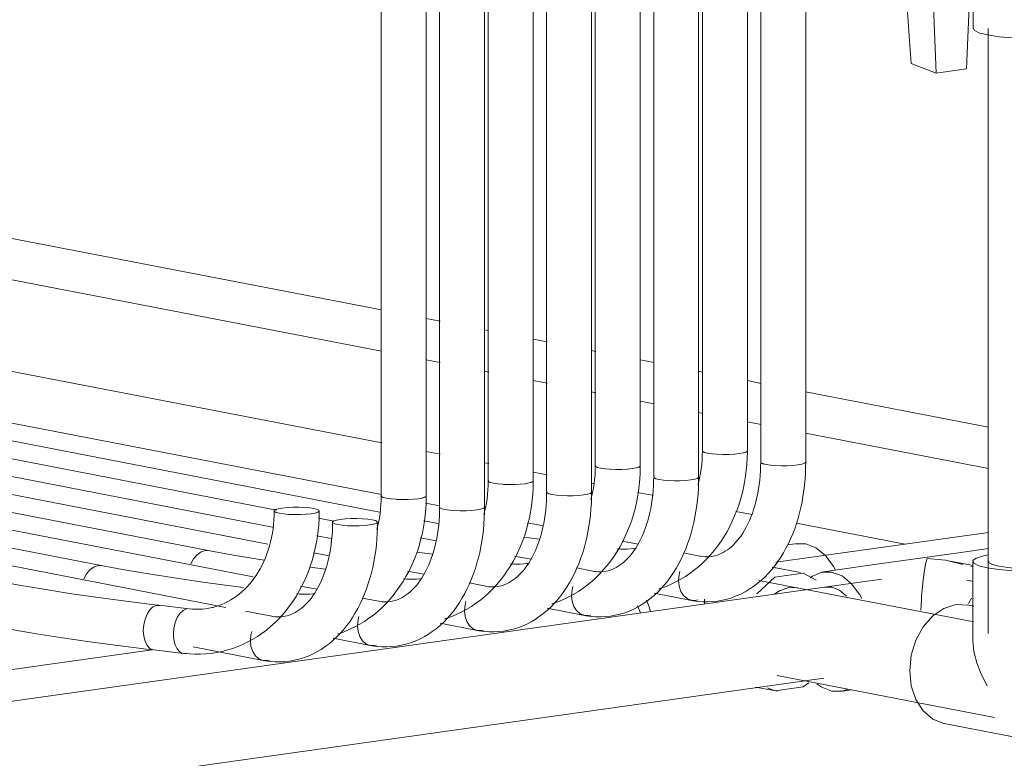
# Model space of a CAD drawing. Header units: millimetres. Extents: x 38570 to 76040, y -5041 to 9267.
# Tile 74 of 169: x 50554 to 50904, y -252 to 11. Entities that reach past the tile are written whole.
import ezdxf

# ---------------------------------------------------------------- set-up
doc = ezdxf.new("R2010")
doc.units = ezdxf.units.MM
doc.layers.add('P-PIPE-____-OTLN', color=3, linetype='Continuous', lineweight=20)

# ---------------------------------------------------------------- blocks, each defined once
blk = doc.blocks.new('ADSK_Полипропилен_Тройник - Универсальный-1609373-3D Отопление left')
at = {"layer": 'P-PIPE-____-OTLN', "color": 10}
for p, q in [((50830.89, -175.56), (50827.34, -176.06)), ((50831.97, -185.9), (50821.9, -183.95)), ((50831.04, -191.32), (50827.89, -191.22)), ((50797.82, -197.07), (50797.9, -195.36)), ((50774.02, -197.66), (50775.11, -200.21)), ((50816.04, -226.61), (50823.8, -228.11))]:
    blk.add_line(p, q, dxfattribs=at)
for points in [[(50830.27, -175.67, 0), (50833.88, -175.65, 0), (50837.49, -177.07, 0), (50840.85, -179.84, 0), (50843.74, -183.77, 0), (50844.43, -185.04, 0)], [(50837.63, -188.59, 0), (50832.95, -186.13, 0), (50822.83, -187.55, 0), (50816.49, -193.39, 0)], [(50827.89, -191.22, 0), (50824.74, -192.2, 0), (50822.61, -193.53, 0)], [(50778.71, -199.67, 0), (50778.2, -198.1, 0), (50777.25, -195.74, 0)], [(50820.31, -226.87, 0), (50822.83, -227.88, 0), (50832.95, -226.46, 0), (50834.94, -225.15, 0)]]:
    blk.add_polyline3d(points, dxfattribs=at)
blk = doc.blocks.new('ADSK_Полипропилен_Отвод - Универсальный-V41-3D Отопление left')
at = {"layer": 'P-PIPE-____-OTLN', "color": 10}
for p, q in [((50893.28, -181.9), (50893.28, -210.07)), ((50936.28, -223.82), (50936.28, -181.9)), ((50887.22, -197.28), (50891.46, -197.41)), ((50893.65, -197.83), (50891.31, -197.38)), ((50883.14, -239.59), (50910.7, -244.93))]:
    blk.add_line(p, q, dxfattribs=at)
for points in [[(50898.71, -179.55, 0), (50897.08, -179.89, 0), (50894.53, -180.71, 0), (50893.35, -181.62, 0), (50893.64, -182.54, 0), (50895.37, -183.42, 0), (50898.42, -184.2, 0), (50902.58, -184.82, 0), (50907.58, -185.24, 0), (50913.07, -185.43, 0), (50918.68, -185.38, 0), (50924.02, -185.1, 0), (50928.73, -184.6, 0)], [(50902.45, -183.58, 0), (50900.33, -183.03, 0), (50899.05, -182.38, 0), (50898.84, -181.69, 0)], [(50928.73, -184.6, 0), (50932.49, -183.91, 0), (50935.04, -183.09, 0), (50936.22, -182.18, 0), (50935.93, -181.26, 0), (50934.2, -180.38, 0), (50931.15, -179.6, 0)], [(50930.78, -181.9, 0), (50930.73, -182.11, 0), (50929.97, -182.73, 0)], [(50929.86, -182.78, 0), (50927.96, -183.39, 0), (50925.16, -183.91, 0), (50921.65, -184.28, 0), (50917.68, -184.49, 0), (50913.51, -184.53, 0), (50909.42, -184.38, 0), (50905.71, -184.07, 0), (50902.6, -183.61, 0)], [(50882.99, -239.56, 0), (50879.04, -238, 0), (50875.65, -235.1, 0), (50873.05, -231.08, 0), (50871.42, -226.19, 0), (50870.86, -220.78, 0), (50871.42, -215.22, 0), (50873.05, -209.87, 0), (50875.65, -205.12, 0), (50879.04, -201.27, 0), (50882.99, -198.6, 0), (50887.22, -197.28, 0)], [(50893.28, -210.07, 0), (50893.28, -210.15, 0), (50893.67, -214, 0), (50894.7, -218.01, 0), (50896.31, -222.06, 0), (50898.42, -226.12, 0)], [(50910.7, -244.93, 0), (50911.96, -245.13, 0), (50913.25, -245.26, 0), (50914.57, -245.32, 0), (50915.9, -245.29, 0), (50917.24, -245.18, 0), (50918.57, -244.98, 0), (50919.88, -244.7, 0), (50921.16, -244.35, 0), (50922.4, -243.92, 0), (50923.6, -243.43, 0), (50924.74, -242.87, 0), (50925.82, -242.27, 0), (50926.84, -241.62, 0), (50927.8, -240.93, 0), (50928.68, -240.22, 0), (50929.5, -239.49, 0), (50930.26, -238.75, 0), (50930.95, -237.99, 0), (50931.58, -237.23, 0), (50932.16, -236.48, 0), (50932.69, -235.72, 0), (50933.16, -234.98, 0), (50933.59, -234.24, 0), (50933.97, -233.51, 0), (50934.32, -232.8, 0), (50934.63, -232.09, 0), (50934.9, -231.4, 0), (50935.15, -230.72, 0), (50935.36, -230.06, 0), (50935.55, -229.4, 0), (50935.71, -228.76, 0), (50935.85, -228.13, 0), (50935.97, -227.51, 0), (50936.06, -226.89, 0), (50936.14, -226.29, 0), (50936.2, -225.7, 0), (50936.25, -225.12, 0), (50936.27, -224.54, 0), (50936.28, -223.97, 0), (50936.28, -223.82, 0)]]:
    blk.add_polyline3d(points, dxfattribs=at)
blk = doc.blocks.new('ADSK_Полипропилен_Тройник - Универсальный-V43-3D Отопление left')
at = {"layer": 'P-PIPE-____-OTLN', "color": 5}
for p, q in [((50898.87, -177.35), (50888.17, -178.85)), ((50888.17, -178.85), (50860.01, -182.81)), ((50892.19, -183.14), (50884.64, -181.68)), ((50860.01, -182.81), (50840.21, -185.58)), ((50893.35, -183.37), (50892.19, -183.14)), ((50874.81, -199.24), (50874.99, -195.61)), ((50892.81, -195.02), (50891.72, -196.91)), ((50846.19, -228.17), (50850.16, -227.61))]:
    blk.add_line(p, q, dxfattribs=at)
for points in [[(50875.16, -193.09, 0), (50875.58, -188.51, 0), (50876.06, -184.98, 0), (50876.56, -182.46, 0), (50877.08, -180.91, 0)], [(50877.08, -180.91, 0), (50883.53, -181.48, 0), (50889.83, -183.05, 0)], [(50853.8, -195.15, 0), (50853.06, -193.79, 0), (50850.17, -189.86, 0), (50846.81, -187.09, 0), (50843.2, -185.67, 0), (50839.59, -185.69, 0), (50836.23, -187.16, 0), (50835.46, -187.74, 0)], [(50840.52, -191.11, 0), (50843.2, -191.09, 0), (50845.89, -192.15, 0), (50848.39, -194.21, 0)], [(50874.99, -195.61, 0), (50875.07, -194.32, 0), (50875.16, -193.09, 0)], [(50837.81, -225.39, 0), (50839.59, -226.66, 0), (50843.2, -228.08, 0), (50846.81, -228.06, 0), (50848.59, -227.47, 0)]]:
    blk.add_polyline3d(points, dxfattribs=at)
blk = doc.blocks.new('VTp_744_0 Кран шаровой ППР - VTp_744_0-1634584-3D Отопление left')
at = {"layer": 'P-PIPE-____-OTLN', "color": 10}
for p, q in [((50893.38, 94.45), (50893.38, 76.89)), ((50936.18, 76.89), (50936.18, 94.45)), ((50869.51, 82.63), (50881.6, 84.33)), ((50879.8, 82.59), (50891.53, 84.24)), ((50891.53, 84.24), (50881.6, 84.33)), ((50892.3, 76.23), (50891.53, 84.24)), ((50867.32, 65.57), (50869.51, 82.63)), ((50869.51, 82.63), (50879.8, 82.59)), ((50879.8, 82.59), (50878.84, 72.3)), ((50889.19, 75.41), (50885.67, 75.47)), ((50890.9, 75.08), (50889.29, 75.39)), ((50867.32, 49.79), (50867.32, 65.57)), ((50873.23, 64.43), (50867.32, 65.57)), ((50884.03, 58.94), (50884.03, 43.16)), ((50945.53, 43.16), (50945.53, 58.94)), ((50871.41, -4.84), (50867.32, 49.79)), ((50872.12, 48.86), (50867.32, 49.79)), ((50878.35, 39.43), (50880.29, -8.18)), ((50882.05, 37.98), (50884.92, 37.43)), ((50891.04, -6.67), (50892.36, 25.96)), ((50893.38, 25.21), (50893.38, 7.65)), ((50936.18, 7.65), (50936.18, 25.21)), ((50898.49, 22.92), (50902.45, 22.33)), ((50880.29, -8.18), (50871.41, -4.84)), ((50891.04, -6.67), (50880.29, -8.18))]:
    blk.add_line(p, q, dxfattribs=at)
for points in [[(50898.71, 96.78, 0), (50897.16, 96.45, 0), (50894.62, 95.63, 0), (50893.45, 94.73, 0), (50893.74, 93.81, 0), (50895.46, 92.94, 0), (50898.49, 92.16, 0)], [(50898.49, 92.16, 0), (50902.64, 91.55, 0), (50907.62, 91.13, 0), (50913.08, 90.93, 0), (50918.66, 90.98, 0), (50923.97, 91.26, 0), (50928.66, 91.76, 0), (50932.41, 92.45, 0), (50934.95, 93.27, 0), (50936.12, 94.17, 0), (50935.83, 95.09, 0), (50934.11, 95.96, 0), (50931.08, 96.74, 0)], [(50884.03, 58.94, 0), (50884.68, 64.28, 0), (50886.32, 68.85, 0), (50888.42, 72.33, 0), (50890.54, 74.83, 0), (50892.47, 76.59, 0), (50893.97, 77.72, 0)], [(50898.49, 74.61, 0), (50895.46, 75.38, 0), (50893.74, 76.25, 0), (50893.45, 77.17, 0)], [(50945.53, 58.94, 0), (50944.89, 64.28, 0), (50943.25, 68.85, 0), (50941.15, 72.33, 0), (50939.03, 74.83, 0), (50937.1, 76.59, 0), (50935.6, 77.72, 0)], [(50885.67, 75.47, 0), (50882.15, 74.42, 0), (50878.84, 72.3, 0)], [(50928.66, 74.21, 0), (50923.97, 73.71, 0), (50918.66, 73.42, 0), (50913.08, 73.38, 0), (50907.62, 73.57, 0), (50902.64, 73.99, 0), (50898.49, 74.61, 0)], [(50936.18, 76.89, 0), (50936.12, 76.61, 0), (50934.95, 75.71, 0), (50932.41, 74.89, 0), (50928.66, 74.21, 0)], [(50878.03, 39.57, 0), (50876.22, 40.93, 0), (50874.59, 42.66, 0), (50873.18, 44.73, 0), (50872.04, 47.13, 0), (50871.22, 49.81, 0), (50870.74, 52.7, 0), (50870.65, 55.74, 0), (50870.96, 58.83, 0), (50871.66, 61.88, 0), (50872.75, 64.79, 0), (50875.16, 68.91, 0), (50878.04, 72.02, 0)], [(50878.84, 72.3, 0), (50877.91, 71.9, 0), (50877.19, 70.87, 0), (50876.62, 69.62, 0)], [(50884.52, 39.66, 0), (50883.91, 40.32, 0), (50879.66, 53, 0), (50883.91, 66.89, 0), (50885.86, 69.23, 0)], [(50884.54, 40.54, 0), (50880.63, 52.82, 0), (50884.88, 66.7, 0), (50885.62, 67.69, 0)], [(50884.85, 57.75, 0), (50884.75, 56.22, 0), (50884.63, 52.04, 0), (50884.75, 48.05, 0), (50884.82, 47.09, 0)], [(50884.03, 43.16, 0), (50884.68, 37.82, 0), (50886.32, 33.25, 0), (50888.42, 29.77, 0), (50890.54, 27.27, 0), (50892.47, 25.51, 0), (50893.97, 24.39, 0)], [(50945.53, 43.16, 0), (50944.89, 37.82, 0), (50943.25, 33.25, 0), (50941.15, 29.77, 0), (50939.03, 27.27, 0), (50937.1, 25.51, 0), (50935.6, 24.39, 0)], [(50876.95, 41.05, 0), (50877.48, 40.12, 0), (50878.03, 39.57, 0)], [(50878.35, 39.43, 0), (50880.66, 38.35, 0), (50883.13, 37.83, 0)], [(50893.74, 24.57, 0), (50895.46, 23.7, 0), (50898.49, 22.92, 0)], [(50928.66, 22.52, 0), (50932.41, 23.21, 0), (50934.95, 24.03, 0), (50936.12, 24.93, 0)], [(50902.64, 22.31, 0), (50907.62, 21.89, 0), (50913.08, 21.69, 0), (50918.66, 21.74, 0), (50923.97, 22.02, 0), (50928.66, 22.52, 0)], [(50898.49, 5.37, 0), (50895.46, 6.14, 0), (50893.74, 7.01, 0), (50893.45, 7.93, 0)], [(50936.18, 7.65, 0), (50936.12, 7.37, 0), (50934.95, 6.47, 0), (50932.41, 5.65, 0), (50928.66, 4.97, 0), (50923.97, 4.47, 0), (50918.66, 4.18, 0), (50913.08, 4.14, 0), (50907.62, 4.33, 0), (50902.64, 4.75, 0), (50898.49, 5.37, 0)]]:
    blk.add_polyline3d(points, dxfattribs=at)
blk = doc.blocks.new('ADSK_СШПЭ Аксиальный_Поворот с фиксатором - Поворот трубы-V55-3D Отопление left')
at = {"layer": 'P-PIPE-____-OTLN', "color": 5}
for p, q in [((50718.61, -206.47), (50717.09, -206.43)), ((50719.34, -206.31), (50718.61, -206.47))]:
    blk.add_line(p, q, dxfattribs=at)
for points in [[(50724.17, -190.85, 0), (50724.89, -190.72, 0), (50725.6, -190.55, 0), (50726.32, -190.34, 0), (50727.03, -190.07, 0), (50727.74, -189.76, 0), (50728.45, -189.39, 0), (50729.16, -188.97, 0), (50729.88, -188.49, 0), (50730.59, -187.96, 0), (50731.3, -187.36, 0), (50732.01, -186.7, 0), (50732.71, -185.98, 0), (50733.4, -185.2, 0), (50734.08, -184.36, 0), (50734.74, -183.46, 0), (50735.39, -182.49, 0), (50736.01, -181.47, 0), (50736.62, -180.39, 0), (50737.2, -179.25, 0), (50737.75, -178.06, 0), (50738.28, -176.81, 0), (50738.77, -175.51, 0), (50739.23, -174.17, 0), (50739.66, -172.78, 0), (50740.05, -171.35, 0), (50740.4, -169.87, 0), (50740.71, -168.37, 0), (50740.99, -166.82, 0), (50741.22, -165.25, 0), (50741.41, -163.65, 0), (50741.56, -162.02, 0), (50741.66, -160.38, 0), (50741.72, -158.71, 0), (50741.74, -157.26, 0)], [(50726.4, -206.69, 0), (50728.1, -206.4, 0), (50729.78, -206, 0), (50731.44, -205.5, 0), (50733.06, -204.89, 0), (50734.65, -204.19, 0), (50736.19, -203.39, 0), (50737.69, -202.51, 0), (50739.14, -201.54, 0), (50740.54, -200.48, 0), (50741.89, -199.35, 0), (50743.19, -198.15, 0), (50744.43, -196.87, 0), (50745.62, -195.53, 0), (50746.76, -194.12, 0), (50747.83, -192.65, 0), (50748.85, -191.13, 0), (50749.82, -189.56, 0), (50750.73, -187.93, 0), (50751.59, -186.25, 0), (50752.39, -184.53, 0), (50753.13, -182.76, 0), (50753.82, -180.95, 0), (50754.45, -179.11, 0), (50755.03, -177.22, 0), (50755.55, -175.31, 0), (50756.02, -173.36, 0), (50756.43, -171.39, 0), (50756.78, -169.38, 0), (50757.08, -167.36, 0), (50757.32, -165.31, 0), (50757.51, -163.25, 0), (50757.64, -161.17, 0), (50757.72, -159.08, 0), (50757.74, -157.26, 0)], [(50741.76, -157.15, 0), (50741.87, -157.5, 0), (50742.51, -157.82, 0), (50743.65, -158.11, 0), (50745.2, -158.34, 0), (50747.06, -158.5, 0), (50749.1, -158.57, 0), (50751.19, -158.55, 0), (50753.17, -158.45, 0), (50754.93, -158.26, 0)], [(50754.93, -158.26, 0), (50756.33, -158.01, 0), (50757.28, -157.7, 0), (50757.71, -157.36, 0), (50757.74, -157.26, 0)], [(50724.17, -190.85, 0), (50723.45, -190.93, 0), (50722.72, -190.96, 0), (50721.97, -190.95, 0), (50721.22, -190.89, 0), (50720.44, -190.78, 0), (50720.13, -190.73, 0)], [(50717.04, -206.42, 0), (50715.57, -205.84, 0), (50714.31, -204.76, 0), (50713.34, -203.27, 0), (50712.73, -201.45, 0), (50712.52, -199.43, 0), (50712.73, -197.36, 0), (50713.04, -196.17, 0)], [(50726.4, -206.69, 0), (50724.68, -206.88, 0), (50722.95, -206.96, 0), (50721.22, -206.93, 0), (50719.5, -206.8, 0), (50717.78, -206.56, 0), (50717.09, -206.43, 0)]]:
    blk.add_polyline3d(points, dxfattribs=at)
blk = doc.blocks.new('ADSK_СШПЭ Аксиальный_Поворот с фиксатором - Поворот трубы-V56-3D Отопление left')
at = {"layer": 'P-PIPE-____-OTLN', "color": 10}
blk.add_line((50613.67, -214.6), (50612.74, -214.65), dxfattribs=at)
for points in [[(50644.86, -163.93, 0), (50644.84, -165.55, 0), (50644.76, -167.17, 0), (50644.62, -168.76, 0), (50644.44, -170.34, 0), (50644.2, -171.9, 0), (50643.91, -173.43, 0), (50643.57, -174.93, 0), (50643.18, -176.41, 0), (50642.74, -177.85, 0), (50642.25, -179.26, 0), (50641.72, -180.64, 0), (50641.15, -181.97, 0), (50640.53, -183.26, 0), (50639.87, -184.51, 0), (50639.18, -185.72, 0), (50638.44, -186.87, 0), (50637.67, -187.98, 0), (50636.87, -189.04, 0), (50636.03, -190.05, 0), (50635.17, -191.01, 0), (50634.27, -191.91, 0), (50633.35, -192.76, 0), (50632.4, -193.56, 0), (50631.44, -194.3, 0), (50630.44, -194.99, 0), (50629.43, -195.62, 0), (50628.4, -196.2, 0), (50627.35, -196.72, 0), (50626.29, -197.19, 0), (50625.21, -197.6, 0), (50624.11, -197.96, 0), (50623, -198.26, 0), (50622.75, -198.32, 0)], [(50626.38, -213.9, 0), (50628.26, -213.41, 0), (50630.12, -212.83, 0), (50631.95, -212.16, 0), (50633.74, -211.4, 0), (50635.49, -210.55, 0), (50637.21, -209.61, 0), (50638.88, -208.59, 0), (50640.5, -207.49, 0), (50642.08, -206.31, 0), (50643.6, -205.06, 0), (50645.06, -203.73, 0), (50646.48, -202.33, 0), (50647.83, -200.87, 0), (50649.12, -199.34, 0), (50650.35, -197.75, 0), (50651.52, -196.11, 0), (50652.62, -194.41, 0), (50653.65, -192.65, 0), (50654.62, -190.85, 0), (50655.52, -189.01, 0), (50656.36, -187.12, 0), (50657.12, -185.19, 0), (50657.82, -183.23, 0), (50658.44, -181.23, 0), (50658.99, -179.2, 0), (50659.47, -177.15, 0), (50659.88, -175.07, 0), (50660.22, -172.97, 0), (50660.49, -170.85, 0), (50660.69, -168.72, 0), (50660.81, -166.57, 0), (50660.86, -164.42, 0), (50660.86, -163.93, 0)], [(50646.33, -163.17, 0), (50645.36, -163.47, 0), (50644.9, -163.81, 0), (50644.98, -164.15, 0), (50645.6, -164.48, 0), (50646.71, -164.77, 0), (50648.24, -165.01, 0), (50650.09, -165.17, 0), (50652.13, -165.24, 0), (50654.22, -165.23, 0), (50656.21, -165.13, 0), (50657.98, -164.94, 0), (50659.4, -164.69, 0)], [(50659.4, -164.69, 0), (50660.37, -164.39, 0), (50660.83, -164.05, 0), (50660.75, -163.71, 0), (50660.13, -163.38, 0), (50659.02, -163.09, 0), (50657.48, -162.85, 0), (50655.63, -162.69, 0), (50653.6, -162.62, 0), (50651.51, -162.63, 0), (50649.52, -162.73, 0), (50647.75, -162.92, 0), (50646.33, -163.17, 0)], [(50612.48, -214.61, 0), (50611.36, -214.08, 0), (50610.4, -213.05, 0), (50609.67, -211.59, 0), (50609.21, -209.79, 0), (50609.05, -207.78, 0), (50609.21, -205.71, 0), (50609.67, -203.69, 0), (50610.4, -201.89, 0), (50611.36, -200.41, 0), (50612.48, -199.36, 0), (50613.67, -198.82, 0)], [(50622.75, -198.32, 0), (50621.63, -198.55, 0), (50620.49, -198.73, 0), (50619.34, -198.85, 0), (50618.18, -198.92, 0), (50617.01, -198.92, 0), (50615.83, -198.87, 0), (50614.65, -198.77, 0), (50614.6, -198.76, 0)], [(50612.74, -214.65, 0), (50614.69, -214.83, 0), (50616.65, -214.92, 0), (50618.6, -214.91, 0), (50620.54, -214.81, 0), (50622.48, -214.61, 0), (50624.4, -214.31, 0), (50626.3, -213.92, 0), (50626.38, -213.9, 0)]]:
    blk.add_polyline3d(points, dxfattribs=at)
blk = doc.blocks.new('ADSK_СШПЭ Аксиальный_Поворот с фиксатором - Поворот трубы-1648614-3D Отопление left')
at = {"layer": 'P-PIPE-____-OTLN', "color": 10}
for points in [[(50538.25, -197.49, 0), (50538.46, -195.42, 0), (50539.07, -193.43, 0), (50540.04, -191.66, 0), (50541.3, -190.23, 0), (50542.77, -189.23, 0), (50544.34, -188.74, 0), (50545.92, -188.79, 0)], [(50545.86, -188.78, 0), (50554.21, -190.33, 0), (50562.93, -191.82, 0), (50572.02, -193.26, 0), (50581.47, -194.64, 0), (50591.25, -195.96, 0), (50601.35, -197.21, 0), (50603.87, -197.51, 0)], [(50542.77, -204.48, 0), (50541.3, -203.89, 0), (50540.04, -202.82, 0), (50539.07, -201.32, 0), (50538.46, -199.5, 0), (50538.25, -197.49, 0)], [(50604.14, -197.56, 0), (50602.94, -197.57, 0), (50601.75, -198.11, 0), (50600.63, -199.16, 0), (50599.68, -200.64, 0), (50598.94, -202.44, 0), (50598.48, -204.45, 0), (50598.32, -206.53, 0)], [(50542.82, -204.49, 0), (50551.39, -206.08, 0), (50560.33, -207.61, 0), (50569.62, -209.08, 0), (50579.25, -210.49, 0), (50589.2, -211.83, 0), (50599.46, -213.1, 0), (50602.02, -213.4, 0)], [(50598.32, -206.53, 0), (50598.48, -208.54, 0), (50598.94, -210.33, 0), (50599.68, -211.8, 0), (50600.63, -212.83, 0), (50601.75, -213.36, 0)]]:
    blk.add_polyline3d(points, dxfattribs=at)
blk = doc.blocks.new('ADSK_СШПЭ Аксиальный_Поворот с фиксатором - Поворот трубы-V57-3D Отопление left')
at = {"layer": 'P-PIPE-____-OTLN', "color": 10}
for points in [[(50667.49, -207.71, 0), (50668.18, -207.49, 0), (50670.01, -206.82, 0), (50671.8, -206.05, 0), (50673.55, -205.2, 0), (50675.27, -204.27, 0), (50676.94, -203.25, 0), (50678.56, -202.15, 0), (50680.14, -200.97, 0), (50681.66, -199.71, 0), (50683.13, -198.39, 0), (50684.54, -196.99, 0), (50685.89, -195.52, 0), (50687.18, -194, 0), (50688.41, -192.41, 0), (50689.58, -190.76, 0), (50690.68, -189.06, 0), (50691.72, -187.31, 0), (50692.69, -185.51, 0), (50693.59, -183.66, 0), (50694.42, -181.77, 0), (50695.18, -179.85, 0), (50695.88, -177.88, 0), (50696.5, -175.89, 0), (50697.05, -173.86, 0), (50697.54, -171.8, 0), (50697.95, -169.73, 0), (50698.29, -167.63, 0), (50698.55, -165.51, 0), (50698.75, -163.37, 0), (50698.87, -161.23, 0), (50698.92, -159.08, 0), (50698.93, -158.59, 0)], [(50682.93, -158.59, 0), (50682.9, -160.21, 0), (50682.82, -161.82, 0), (50682.68, -163.42, 0), (50682.5, -165, 0), (50682.26, -166.55, 0), (50681.97, -168.08, 0), (50681.63, -169.59, 0), (50681.36, -170.59, 0)], [(50682.96, -158.47, 0), (50683.04, -158.81, 0), (50683.66, -159.14, 0), (50684.77, -159.43, 0), (50686.31, -159.66, 0), (50688.15, -159.82, 0), (50690.19, -159.9, 0), (50692.28, -159.89, 0), (50694.27, -159.78, 0), (50696.04, -159.6, 0), (50697.46, -159.35, 0)], [(50697.46, -159.35, 0), (50698.43, -159.04, 0), (50698.89, -158.71, 0), (50698.92, -158.59, 0)], [(50659.14, -193.29, 0), (50658.55, -193.39, 0), (50657.4, -193.51, 0), (50656.24, -193.57, 0), (50655.07, -193.58, 0), (50653.9, -193.53, 0), (50652.77, -193.43, 0)]]:
    blk.add_polyline3d(points, dxfattribs=at)
blk = doc.blocks.new('ADSK_СШПЭ Аксиальный_Поворот с фиксатором - Поворот трубы-V58-3D Отопление left')
at = {"layer": 'P-PIPE-____-OTLN', "color": 10}
for points in [[(50577.13, -188.08, 0), (50578.1, -186.31, 0), (50579.36, -184.88, 0), (50580.83, -183.89, 0), (50582.4, -183.4, 0), (50583.98, -183.45, 0)], [(50583.92, -183.43, 0), (50592.27, -184.98, 0), (50600.99, -186.48, 0), (50610.09, -187.92, 0), (50619.53, -189.3, 0), (50629.31, -190.62, 0), (50633.89, -191.19, 0)]]:
    blk.add_polyline3d(points, dxfattribs=at)
blk = doc.blocks.new('ADSK_СШПЭ Аксиальный_Поворот с фиксатором - Поворот трубы-V59-3D Отопление left')
at = {"layer": 'P-PIPE-____-OTLN', "color": 10}
blk.add_line((50657.59, -183.96), (50663.09, -184.7), dxfattribs=at)
for points in [[(50615.19, -182.74, 0), (50616.16, -180.97, 0), (50617.42, -179.54, 0), (50618.89, -178.54, 0), (50620.47, -178.05, 0), (50622.04, -178.1, 0)], [(50621.99, -178.09, 0), (50630.33, -179.64, 0), (50639.05, -181.14, 0), (50641.29, -181.49, 0)]]:
    blk.add_polyline3d(points, dxfattribs=at)
blk = doc.blocks.new('ADSK_СШПЭ Аксиальный_Поворот с фиксатором - Поворот трубы-V60-3D Отопление left')
at = {"layer": 'P-PIPE-____-OTLN', "color": 10}
for p, q in [((50660.05, -172.75), (50665.16, -173.7)), ((50660.05, -172.75), (50660.1, -172.76)), ((50695.66, -178.61), (50701.15, -179.35))]:
    blk.add_line(p, q, dxfattribs=at)
blk = doc.blocks.new('ADSK_СШПЭ Аксиальный_Поворот с фиксатором - Поворот трубы-V61-3D Отопление left')
at = {"layer": 'P-PIPE-____-OTLN', "color": 10}
blk.add_line((50811.64, -143.32), (50812.62, -143.01), dxfattribs=at)
for points in [[(50781.68, -191.67, 0), (50782.37, -191.46, 0), (50784.19, -190.78, 0), (50785.98, -190.02, 0), (50787.74, -189.17, 0), (50789.45, -188.24, 0), (50791.12, -187.22, 0), (50792.75, -186.12, 0), (50794.32, -184.94, 0), (50795.84, -183.68, 0), (50797.31, -182.35, 0), (50798.72, -180.96, 0), (50800.07, -179.49, 0), (50801.37, -177.97, 0), (50802.6, -176.38, 0), (50803.76, -174.73, 0), (50804.86, -173.03, 0), (50805.9, -171.28, 0), (50806.87, -169.48, 0), (50807.77, -167.63, 0), (50808.6, -165.74, 0), (50809.37, -163.82, 0), (50810.06, -161.85, 0), (50810.69, -159.85, 0), (50811.24, -157.83, 0), (50811.72, -155.77, 0), (50812.13, -153.69, 0), (50812.47, -151.59, 0), (50812.74, -149.48, 0), (50812.93, -147.34, 0), (50813.06, -145.2, 0), (50813.11, -143.04, 0), (50813.11, -142.56, 0)], [(50797.11, -142.56, 0), (50797.08, -144.18, 0), (50797, -145.79, 0), (50796.87, -147.39, 0), (50796.68, -148.96, 0), (50796.44, -150.52, 0), (50796.15, -152.05, 0), (50795.81, -153.56, 0), (50795.55, -154.56, 0)], [(50797.14, -142.43, 0), (50797.23, -142.78, 0), (50797.84, -143.11, 0), (50798.96, -143.4, 0), (50800.49, -143.63, 0), (50802.34, -143.79, 0), (50804.38, -143.87, 0), (50806.46, -143.86, 0), (50808.46, -143.75, 0), (50810.22, -143.57, 0), (50811.64, -143.32, 0)], [(50812.72, -142.96, 0), (50813.08, -142.68, 0), (50813.11, -142.56, 0)], [(50773.33, -177.26, 0), (50772.74, -177.35, 0), (50771.59, -177.48, 0), (50770.43, -177.54, 0), (50769.26, -177.55, 0), (50768.08, -177.5, 0), (50766.95, -177.4, 0)]]:
    blk.add_polyline3d(points, dxfattribs=at)
blk = doc.blocks.new('ADSK_СШПЭ Аксиальный_Поворот с фиксатором - Поворот трубы-V64-3D Отопление left')
at = {"layer": 'P-PIPE-____-OTLN', "color": 5}
for p, q in [((50680.55, -211.81), (50679.25, -211.82)), ((50681.27, -211.65), (50680.55, -211.81))]:
    blk.add_line(p, q, dxfattribs=at)
for points in [[(50686.11, -196.19, 0), (50686.83, -196.07, 0), (50687.54, -195.9, 0), (50688.25, -195.68, 0), (50688.97, -195.42, 0), (50689.68, -195.1, 0), (50690.39, -194.73, 0), (50691.1, -194.31, 0), (50691.82, -193.84, 0), (50692.53, -193.3, 0), (50693.24, -192.7, 0), (50693.95, -192.05, 0), (50694.64, -191.33, 0), (50695.34, -190.55, 0), (50696.01, -189.71, 0), (50696.68, -188.8, 0), (50697.32, -187.84, 0), (50697.95, -186.81, 0), (50698.56, -185.73, 0), (50699.14, -184.59, 0), (50699.69, -183.4, 0), (50700.22, -182.15, 0), (50700.71, -180.86, 0), (50701.17, -179.51, 0), (50701.6, -178.12, 0), (50701.99, -176.69, 0), (50702.34, -175.22, 0), (50702.65, -173.71, 0), (50702.93, -172.17, 0), (50703.16, -170.59, 0), (50703.35, -168.99, 0), (50703.5, -167.37, 0), (50703.6, -165.72, 0), (50703.66, -164.06, 0), (50703.68, -162.6, 0)], [(50688.34, -212.04, 0), (50690.04, -211.74, 0), (50691.72, -211.34, 0), (50693.38, -210.84, 0), (50695, -210.24, 0), (50696.58, -209.53, 0), (50698.13, -208.74, 0), (50699.63, -207.85, 0), (50701.08, -206.88, 0), (50702.48, -205.83, 0), (50703.83, -204.69, 0), (50705.13, -203.49, 0), (50706.37, -202.21, 0), (50707.56, -200.87, 0), (50708.69, -199.46, 0), (50709.77, -198, 0), (50710.79, -196.48, 0), (50711.76, -194.9, 0), (50712.67, -193.27, 0), (50713.53, -191.59, 0), (50714.33, -189.87, 0), (50715.07, -188.1, 0), (50715.76, -186.3, 0), (50716.39, -184.45, 0), (50716.97, -182.57, 0), (50717.49, -180.65, 0), (50717.96, -178.7, 0), (50718.37, -176.73, 0), (50718.72, -174.73, 0), (50719.02, -172.7, 0), (50719.26, -170.66, 0), (50719.45, -168.59, 0), (50719.58, -166.52, 0), (50719.66, -164.42, 0), (50719.68, -162.6, 0)], [(50703.7, -162.5, 0), (50703.81, -162.84, 0), (50704.45, -163.17, 0), (50705.59, -163.46, 0), (50707.14, -163.69, 0), (50709, -163.84, 0), (50711.04, -163.92, 0), (50713.12, -163.9, 0), (50715.11, -163.79, 0), (50716.86, -163.61, 0)], [(50716.86, -163.61, 0), (50718.26, -163.35, 0), (50719.21, -163.04, 0), (50719.65, -162.71, 0), (50719.68, -162.6, 0)], [(50686.11, -196.19, 0), (50685.39, -196.27, 0), (50684.65, -196.3, 0), (50683.91, -196.29, 0), (50683.15, -196.23, 0), (50682.38, -196.13, 0), (50682.07, -196.07, 0)], [(50678.97, -211.77, 0), (50677.5, -211.18, 0), (50676.24, -210.11, 0), (50675.28, -208.61, 0), (50674.67, -206.79, 0), (50674.46, -204.78, 0), (50674.67, -202.71, 0), (50674.98, -201.52, 0)], [(50688.34, -212.04, 0), (50686.62, -212.22, 0), (50684.89, -212.3, 0), (50683.16, -212.27, 0), (50681.43, -212.14, 0), (50679.72, -211.9, 0), (50679.03, -211.78, 0)]]:
    blk.add_polyline3d(points, dxfattribs=at)
blk = doc.blocks.new('ADSK_СШПЭ Аксиальный_Поворот с фиксатором - Поворот трубы-V65-3D Отопление left')
at = {"layer": 'P-PIPE-____-OTLN', "color": 5}
for p, q in [((50643.21, -217), (50642.49, -217.16)), ((50642.49, -217.16), (50640.97, -217.12))]:
    blk.add_line(p, q, dxfattribs=at)
for points in [[(50648.05, -201.54, 0), (50648.77, -201.41, 0), (50649.48, -201.24, 0), (50650.19, -201.03, 0), (50650.9, -200.76, 0), (50651.61, -200.45, 0), (50652.33, -200.08, 0), (50653.04, -199.66, 0), (50653.75, -199.18, 0), (50654.47, -198.64, 0), (50655.18, -198.05, 0), (50655.88, -197.39, 0), (50656.58, -196.67, 0), (50657.27, -195.89, 0), (50657.95, -195.05, 0), (50658.62, -194.15, 0), (50659.26, -193.18, 0), (50659.89, -192.16, 0), (50660.5, -191.08, 0), (50661.08, -189.94, 0), (50661.63, -188.74, 0), (50662.16, -187.5, 0), (50662.65, -186.2, 0), (50663.11, -184.86, 0), (50663.54, -183.47, 0), (50663.93, -182.03, 0), (50664.28, -180.56, 0), (50664.59, -179.05, 0), (50664.86, -177.51, 0), (50665.1, -175.94, 0), (50665.29, -174.34, 0), (50665.43, -172.71, 0), (50665.54, -171.07, 0), (50665.6, -169.4, 0), (50665.61, -167.95, 0)], [(50650.27, -217.38, 0), (50651.98, -217.09, 0), (50653.66, -216.69, 0), (50655.31, -216.18, 0), (50656.94, -215.58, 0), (50658.52, -214.88, 0), (50660.07, -214.08, 0), (50661.57, -213.2, 0), (50663.02, -212.22, 0), (50664.42, -211.17, 0), (50665.77, -210.04, 0), (50667.07, -208.83, 0), (50668.31, -207.56, 0), (50669.5, -206.21, 0), (50670.63, -204.81, 0), (50671.71, -203.34, 0), (50672.73, -201.82, 0), (50673.7, -200.24, 0), (50674.61, -198.61, 0), (50675.46, -196.94, 0), (50676.26, -195.21, 0), (50677.01, -193.45, 0), (50677.7, -191.64, 0), (50678.33, -189.79, 0), (50678.91, -187.91, 0), (50679.43, -186, 0), (50679.89, -184.05, 0), (50680.3, -182.07, 0), (50680.66, -180.07, 0), (50680.96, -178.05, 0), (50681.2, -176, 0), (50681.39, -173.94, 0), (50681.52, -171.86, 0), (50681.59, -169.77, 0), (50681.61, -167.95, 0)], [(50668.43, -166.94, 0), (50667.03, -167.2, 0), (50666.08, -167.5, 0), (50665.64, -167.84, 0), (50665.75, -168.18, 0), (50666.39, -168.51, 0), (50667.52, -168.8, 0), (50669.07, -169.03, 0), (50670.93, -169.19, 0), (50672.98, -169.26, 0), (50675.06, -169.24, 0), (50677.05, -169.14, 0), (50678.8, -168.95, 0)], [(50678.8, -168.95, 0), (50680.2, -168.69, 0), (50681.15, -168.39, 0), (50681.59, -168.05, 0), (50681.48, -167.71, 0), (50680.84, -167.38, 0), (50679.7, -167.09, 0), (50678.15, -166.86, 0), (50676.29, -166.7, 0), (50674.25, -166.63, 0), (50672.17, -166.65, 0), (50670.18, -166.75, 0), (50668.43, -166.94, 0)], [(50648.05, -201.54, 0), (50647.32, -201.61, 0), (50646.59, -201.65, 0), (50645.85, -201.64, 0), (50645.09, -201.58, 0), (50644.32, -201.47, 0), (50644.01, -201.41, 0)], [(50640.91, -217.11, 0), (50639.44, -216.53, 0), (50638.18, -215.45, 0), (50637.21, -213.95, 0), (50636.61, -212.14, 0), (50636.4, -210.12, 0), (50636.61, -208.05, 0), (50636.92, -206.86, 0)], [(50650.27, -217.38, 0), (50648.56, -217.57, 0), (50646.83, -217.65, 0), (50645.1, -217.62, 0), (50643.37, -217.48, 0), (50641.66, -217.25, 0), (50640.97, -217.12, 0)]]:
    blk.add_polyline3d(points, dxfattribs=at)

msp = doc.modelspace()

# ---------------------------------------------------------------- linework, layer by layer
at = {"layer": 'P-PIPE-____-OTLN', "color": 5}
for p, q in [((50779.8, 287.49), (50779.8, -151.91)), ((50795.8, -151.91), (50795.8, 287.49)), ((50741.74, 284.12), (50741.74, -157.26)), ((50757.74, -157.26), (50757.74, 284.12)), ((50703.68, 278.78), (50703.68, -162.6)), ((50719.68, -162.6), (50719.68, 278.78)), ((50833.86, -146.57), (50833.86, 211.53)), ((50817.86, 200.72), (50817.86, -146.57)), ((50683.06, -92.44), (50125.28, 15.47)), ((50683.06, -158.14), (50125.28, -50.22)), ((50645.71, -163.62), (50125.28, -62.93)), ((50642.54, -175.71), (50125.28, -75.64)), ((50637.35, -187.42), (50125.28, -88.35)), ((50703.91, -96.48), (50698.9, -95.51)), ((50627.62, -198.24), (50125.28, -101.05)), ((50721.12, -99.81), (50719.65, -99.52)), ((50741.95, -103.84), (50736.96, -102.87)), ((50759.29, -107.19), (50757.71, -106.89)), ((50779.99, -111.2), (50775.02, -110.24)), ((50797.32, -114.55), (50795.77, -114.25)), ((50818.04, -118.56), (50813.08, -117.6)), ((50898.91, -134.2), (50833.84, -121.62)), ((50703.81, -162.15), (50698.62, -161.15)), ((50666.05, -167.55), (50660.56, -166.49)), ((50740.5, -169.25), (50734.93, -168.17)), ((50702.43, -174.59), (50696.87, -173.52)), ((50774.23, -175.78), (50768.55, -174.68)), ((50664.37, -179.94), (50658.81, -178.86)), ((50736.17, -181.12), (50730.31, -179.99)), ((50796.25, -180.04), (50790.87, -179)), ((50698.11, -186.46), (50692.25, -185.33)), ((50758.19, -185.38), (50752.3, -184.24)), ((50893.35, -183.68), (50892.64, -183.78)), ((50860.77, -188.25), (50125.28, -291.51)), ((50893.14, -188.93), (50891.14, -188.54)), ((50660.04, -191.81), (50654.19, -190.67)), ((50720.13, -190.73), (50714.24, -189.58)), ((50682.07, -196.07), (50676.17, -194.93)), ((50780.02, -193.19), (50793.22, -195.75)), ((50793.21, -195.75), (50794.73, -195.78)), ((50794.73, -195.78), (50795.46, -195.62)), ((50741.96, -198.54), (50755.15, -201.09)), ((50644.01, -201.41), (50634.62, -199.6)), ((50755.15, -201.09), (50756.67, -201.13)), ((50756.67, -201.13), (50757.4, -200.97)), ((50703.9, -203.88), (50717.09, -206.43)), ((50717.09, -206.43), (50718.61, -206.47)), ((50718.61, -206.47), (50719.34, -206.31)), ((50665.84, -209.23), (50679.03, -211.78)), ((50616.06, -212.3), (50640.97, -217.12)), ((50679.25, -211.82), (50680.55, -211.81)), ((50680.55, -211.81), (50681.27, -211.65)), ((50642.49, -217.16), (50643.21, -217)), ((50640.97, -217.12), (50642.49, -217.16)), ((50130.79, -323.05), (50840.32, -223.44))]:
    msp.add_line(p, q, dxfattribs=at)
at = {"layer": 'P-PIPE-____-OTLN', "color": 10}
for p, q in [((50797.11, 92.58), (50797.11, -142.56)), ((50813.11, -142.56), (50813.11, 92.58)), ((50759.05, 87.24), (50759.05, -147.9)), ((50775.05, -147.9), (50775.05, 87.24)), ((50720.99, 83.87), (50720.99, -153.24)), ((50736.99, -153.24), (50736.99, 83.87)), ((50682.93, 78.53), (50682.93, -158.59)), ((50698.93, -158.59), (50698.93, 78.53)), ((50898.78, 7.65), (50898.78, -207.54)), ((50683.06, -107.15), (50125.28, 0.76)), ((50125.28, -31.83), (50683.11, -139.76)), ((50682.36, -164.36), (50125.28, -56.58)), ((50644.29, -169.7), (50125.28, -69.28)), ((50621.99, -178.09), (50125.28, -81.99)), ((50583.92, -183.43), (50125.28, -94.7)), ((50703.88, -111.18), (50698.9, -110.22)), ((50721.22, -114.54), (50719.65, -114.23)), ((50741.93, -118.54), (50736.96, -117.58)), ((50759.25, -121.9), (50757.71, -121.6)), ((50779.97, -125.9), (50775.02, -124.95)), ((50797.28, -129.25), (50795.77, -128.96)), ((50818.01, -133.26), (50813.08, -132.31)), ((50898.89, -148.91), (50833.84, -136.33)), ((50698.9, -142.81), (50703.84, -143.77)), ((50800.48, -143.63), (50799.02, -143.41)), ((50811.65, -143.31), (50810.3, -143.56)), ((50812.62, -143.01), (50811.7, -143.3)), ((50719.65, -146.83), (50721.14, -147.12)), ((50802.34, -143.79), (50800.57, -143.64)), ((50804.38, -143.87), (50802.43, -143.8)), ((50806.47, -143.86), (50804.47, -143.87)), ((50808.46, -143.75), (50806.56, -143.85)), ((50810.23, -143.57), (50808.55, -143.75)), ((50736.96, -150.18), (50741.88, -151.13)), ((50760.88, -148.74), (50759.82, -148.47)), ((50762.42, -148.98), (50760.96, -148.75)), ((50764.27, -149.14), (50762.51, -148.99)), ((50766.31, -149.21), (50764.37, -149.14)), ((50768.4, -149.2), (50766.41, -149.21)), ((50770.4, -149.1), (50768.5, -149.2)), ((50772.17, -148.91), (50770.48, -149.09)), ((50773.59, -148.66), (50772.24, -148.9)), ((50774.56, -148.35), (50773.64, -148.65)), ((50722.82, -154.08), (50721.76, -153.81)), ((50735.53, -154), (50734.17, -154.25)), ((50736.5, -153.7), (50735.57, -153.99)), ((50728.25, -154.56), (50726.31, -154.49)), ((50730.34, -154.54), (50728.35, -154.56)), ((50732.34, -154.44), (50730.43, -154.54)), ((50734.11, -154.26), (50732.42, -154.43)), ((50757.71, -154.19), (50758.4, -154.32)), ((50774, -157.34), (50779.29, -158.37)), ((50684.76, -159.43), (50683.7, -159.15)), ((50686.3, -159.66), (50684.84, -159.44)), ((50688.15, -159.82), (50686.39, -159.67)), ((50690.19, -159.9), (50688.25, -159.83)), ((50692.28, -159.89), (50690.29, -159.9)), ((50694.28, -159.78), (50692.37, -159.88)), ((50696.04, -159.6), (50694.36, -159.78)), ((50697.47, -159.35), (50696.11, -159.59)), ((50698.44, -159.04), (50697.51, -159.34)), ((50808.97, -164.11), (50814.8, -165.24)), ((50698.17, -167.41), (50698.11, -167.4)), ((50830.56, -168.29), (50869.18, -175.76)), ((50660.1, -172.76), (50660.05, -172.75)), ((50898.87, -171.57), (50823.2, -182.2)), ((50622.04, -178.1), (50620.47, -178.05)), ((50583.98, -183.45), (50582.4, -183.4)), ((50893.66, -203.43), (50817.22, -188.64)), ((50602.94, -197.57), (50604.14, -197.56)), ((50614.6, -198.76), (50603.87, -197.51)), ((50601.5, -213.32), (50125.28, -280.19)), ((50602.02, -213.4), (50612.74, -214.65)), ((50612.74, -214.65), (50613.67, -214.6)), ((50823.7, -222.49), (50901.05, -237.46))]:
    msp.add_line(p, q, dxfattribs=at)
for points in [[(50798.95, -143.4, 0), (50797.89, -143.12, 0), (50797.24, -142.79, 0), (50797.14, -142.45, 0)], [(50813.11, -142.56, 0), (50813.08, -142.66, 0), (50812.65, -143, 0)], [(50759.77, -148.45, 0), (50759.18, -148.14, 0), (50759.07, -147.79, 0)], [(50775.05, -147.9, 0), (50775.02, -148, 0), (50774.59, -148.34, 0)], [(50721.71, -153.79, 0), (50721.12, -153.48, 0), (50721.01, -153.14, 0)], [(50736.99, -153.24, 0), (50736.96, -153.35, 0), (50736.52, -153.68, 0)], [(50726.21, -154.48, 0), (50724.45, -154.33, 0), (50722.9, -154.1, 0)], [(50683.64, -159.13, 0), (50683.06, -158.83, 0), (50682.95, -158.48, 0)], [(50698.92, -158.59, 0), (50698.9, -158.69, 0), (50698.46, -159.03, 0)], [(50620.47, -178.05, 0), (50618.89, -178.54, 0), (50617.42, -179.54, 0), (50616.16, -180.97, 0), (50615.19, -182.74, 0)], [(50582.4, -183.4, 0), (50580.83, -183.89, 0), (50579.36, -184.88, 0), (50578.1, -186.31, 0), (50577.13, -188.08, 0)], [(50598.32, -206.53, 0), (50598.48, -204.45, 0), (50598.94, -202.44, 0), (50599.68, -200.64, 0), (50600.63, -199.16, 0), (50601.75, -198.11, 0), (50602.94, -197.57, 0)], [(50613.67, -198.82, 0), (50612.48, -199.36, 0), (50611.36, -200.41, 0), (50610.4, -201.89, 0), (50609.67, -203.69, 0), (50609.21, -205.71, 0), (50609.05, -207.78, 0)], [(50601.75, -213.36, 0), (50600.63, -212.83, 0), (50599.68, -211.8, 0), (50598.94, -210.33, 0), (50598.48, -208.54, 0), (50598.32, -206.53, 0)], [(50609.05, -207.78, 0), (50609.21, -209.79, 0), (50609.67, -211.59, 0), (50610.4, -213.05, 0), (50611.36, -214.08, 0), (50612.48, -214.61, 0)]]:
    msp.add_polyline3d(points, dxfattribs=at)
at = {"layer": 'P-PIPE-____-OTLN', "color": 5}
for points in [[(50819.77, -147.43, 0), (50818.64, -147.14, 0), (50817.99, -146.81, 0), (50817.89, -146.47, 0)], [(50833.86, -146.57, 0), (50833.84, -146.68, 0), (50833.4, -147.01, 0), (50832.45, -147.32, 0), (50831.05, -147.57, 0)], [(50831.05, -147.57, 0), (50829.3, -147.76, 0), (50827.31, -147.87, 0), (50825.22, -147.88, 0), (50823.18, -147.81, 0), (50821.32, -147.66, 0), (50819.77, -147.43, 0)], [(50781.71, -152.77, 0), (50780.57, -152.48, 0), (50779.93, -152.15, 0), (50779.83, -151.81, 0)], [(50792.99, -152.92, 0), (50791.23, -153.1, 0), (50789.25, -153.21, 0), (50787.16, -153.23, 0), (50785.12, -153.16, 0), (50783.26, -153, 0), (50781.71, -152.77, 0)], [(50795.8, -151.91, 0), (50795.77, -152.02, 0), (50795.34, -152.36, 0), (50794.39, -152.66, 0), (50792.99, -152.92, 0)], [(50743.65, -158.11, 0), (50742.51, -157.82, 0), (50741.87, -157.5, 0), (50741.76, -157.15, 0)], [(50757.74, -157.26, 0), (50757.71, -157.36, 0), (50757.28, -157.7, 0), (50756.33, -158.01, 0), (50754.93, -158.26, 0)], [(50754.93, -158.26, 0), (50753.17, -158.45, 0), (50751.19, -158.55, 0), (50749.1, -158.57, 0), (50747.06, -158.5, 0), (50745.2, -158.34, 0), (50743.65, -158.11, 0)], [(50705.59, -163.46, 0), (50704.45, -163.17, 0), (50703.81, -162.84, 0), (50703.7, -162.5, 0)], [(50716.86, -163.61, 0), (50715.11, -163.79, 0), (50713.12, -163.9, 0), (50711.04, -163.92, 0), (50709, -163.84, 0), (50707.14, -163.69, 0), (50705.59, -163.46, 0)], [(50719.68, -162.6, 0), (50719.65, -162.71, 0), (50719.21, -163.04, 0), (50718.26, -163.35, 0), (50716.86, -163.61, 0)], [(50789.16, -185.49, 0), (50788.85, -186.68, 0), (50788.64, -188.75, 0)], [(50788.64, -188.75, 0), (50788.85, -190.76, 0), (50789.46, -192.58, 0), (50790.43, -194.08, 0), (50791.69, -195.15, 0), (50793.16, -195.73, 0)], [(50751.1, -190.83, 0), (50750.79, -192.02, 0), (50750.58, -194.09, 0)], [(50750.58, -194.09, 0), (50750.79, -196.1, 0), (50751.4, -197.92, 0), (50752.37, -199.42, 0), (50753.63, -200.5, 0), (50755.1, -201.08, 0)], [(50713.04, -196.17, 0), (50712.73, -197.36, 0), (50712.52, -199.43, 0)], [(50712.52, -199.43, 0), (50712.73, -201.45, 0), (50713.34, -203.27, 0), (50714.31, -204.76, 0), (50715.57, -205.84, 0), (50717.04, -206.42, 0)], [(50674.98, -201.52, 0), (50674.67, -202.71, 0), (50674.46, -204.78, 0)], [(50674.46, -204.78, 0), (50674.67, -206.79, 0), (50675.28, -208.61, 0), (50676.24, -210.11, 0), (50677.5, -211.18, 0), (50678.97, -211.77, 0)], [(50636.92, -206.86, 0), (50636.61, -208.05, 0), (50636.4, -210.12, 0)], [(50636.4, -210.12, 0), (50636.61, -212.14, 0), (50637.21, -213.95, 0), (50638.18, -215.45, 0), (50639.44, -216.53, 0), (50640.91, -217.11, 0)]]:
    msp.add_polyline3d(points, dxfattribs=at)

# ---------------------------------------------------------------- block references
at = {"layer": 'P-PIPE-____-OTLN', "color": 10}
for name, p in [('VTp_744_0 Кран шаровой ППР - VTp_744_0-1634584-3D Отопление left', (0, 0)), ('ADSK_СШПЭ Аксиальный_Поворот с фиксатором - Поворот трубы-V61-3D Отопление left', (0, 0)), ('ADSK_СШПЭ Аксиальный_Поворот с фиксатором - Поворот трубы-V57-3D Отопление left', (76.12, 10.69)), ('ADSK_СШПЭ Аксиальный_Поворот с фиксатором - Поворот трубы-V57-3D Отопление left', (38.06, 5.34)), ('ADSK_СШПЭ Аксиальный_Поворот с фиксатором - Поворот трубы-V57-3D Отопление left', (0, 0)), ('ADSK_СШПЭ Аксиальный_Поворот с фиксатором - Поворот трубы-V56-3D Отопление left', (0, 0)), ('ADSK_СШПЭ Аксиальный_Поворот с фиксатором - Поворот трубы-V60-3D Отопление left', (38.06, 5.34)), ('ADSK_СШПЭ Аксиальный_Поворот с фиксатором - Поворот трубы-V60-3D Отопление left', (0, 0)), ('ADSK_СШПЭ Аксиальный_Поворот с фиксатором - Поворот трубы-V59-3D Отопление left', (0, 0)), ('ADSK_Полипропилен_Тройник - Универсальный-1609373-3D Отопление left', (0, 0)), ('ADSK_Полипропилен_Отвод - Универсальный-V41-3D Отопление left', (0, 0)), ('ADSK_СШПЭ Аксиальный_Поворот с фиксатором - Поворот трубы-V58-3D Отопление left', (0, 0)), ('ADSK_СШПЭ Аксиальный_Поворот с фиксатором - Поворот трубы-1648614-3D Отопление left', (0, 0))]:
    msp.add_blockref(name, p, dxfattribs=at)
at = {"layer": 'P-PIPE-____-OTLN', "color": 5}
for name, p in [('ADSK_СШПЭ Аксиальный_Поворот с фиксатором - Поворот трубы-V55-3D Отопление left', (76.12, 10.69)), ('ADSK_СШПЭ Аксиальный_Поворот с фиксатором - Поворот трубы-V55-3D Отопление left', (38.06, 5.34)), ('ADSK_СШПЭ Аксиальный_Поворот с фиксатором - Поворот трубы-V55-3D Отопление left', (0, 0)), ('ADSK_СШПЭ Аксиальный_Поворот с фиксатором - Поворот трубы-V64-3D Отопление left', (0, 0)), ('ADSK_СШПЭ Аксиальный_Поворот с фиксатором - Поворот трубы-V65-3D Отопление left', (0, 0)), ('ADSK_Полипропилен_Тройник - Универсальный-V43-3D Отопление left', (0, 0))]:
    msp.add_blockref(name, p, dxfattribs=at)

doc.saveas('drawing.dxf')
